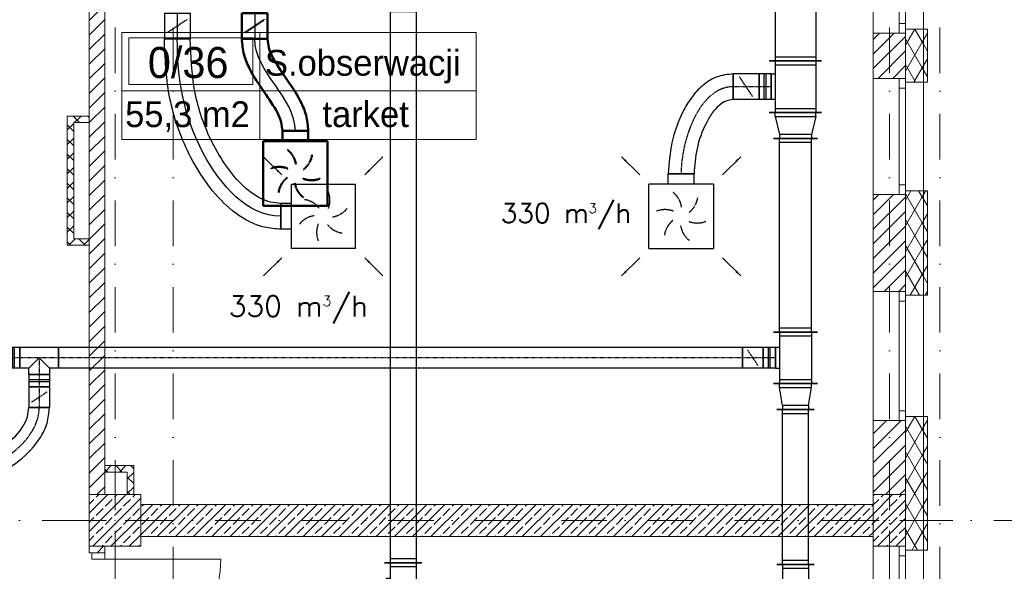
# Model space of a CAD drawing. Header units: millimetres. Extents: x -4612887 to -4536833, y -5457376 to -5415716.
# Tile 84 of 144: x -4569814 to -4562185, y -5442308 to -5438035. Entities that reach past the tile are written whole.
import ezdxf

# ---------------------------------------------------------------- set-up
doc = ezdxf.new("R2010")
doc.units = ezdxf.units.MM
doc.header["$MEASUREMENT"] = 0
for name, pattern in [('DASHDOT', [1, 0.5, -0.25, 0, -0.25]), ('DASHED', [0.75, 0.5, -0.25]), ('Kropki i Kreski', [670.277762, 352.777767, -176.388884, 0, -141.111112])]:
    doc.linetypes.add(name, pattern=pattern)
doc.layers.get('0').update_dxf_attribs({"color": 8, "lineweight": 18})
for name, color, linetype, lineweight in [('FLUID-N1', 7, 'Continuous', 30), ('FLUID-N1-150-ARRGR', 7, 'Continuous', 25), ('FLUID-W1', 7, 'Continuous', 30), ('FLUID-W1-160-ARRGR', 7, 'Continuous', 25), ('FLUID-Zmiany', 7, 'Continuous', 50), ('Osie', 8, 'Continuous', 18), ('Slupy', 8, 'Continuous', 18), ('Strefy', 8, 'Continuous', 18), ('Ściany', 8, 'Continuous', 18), ('Ściany obudowa', 8, 'Continuous', 18), ('Ściany wewnętrzne', 7, 'Continuous', 18), ('Ściany zewnętrzne', 255, 'Continuous', 18)]:
    doc.layers.add(name, color=color, linetype=linetype, lineweight=lineweight)
for name, color, linetype in [('FLUID-N1-SYM', 7, 'Continuous'), ('FLUID-w1-SYM', 7, 'Continuous'), ('FLUID-Zmiany-SYM', 7, 'Continuous')]:
    doc.layers.add(name, color=color, linetype=linetype)
doc.styles.add('FDBES', font='simplex.shx')
doc.styles.add('GENERATED_STYLE_3', font='txt')
doc.styles.add('GENERATED_STYLE_4', font='txt')
doc.linetypes.add('ZIGZAG', pattern='A,0.0001,-0.2,[131,ltypeshp.shx,S=0.2,R=0,X=-0.2,Y=0],-0.4,[131,ltypeshp.shx,S=0.2,R=180,X=0.2,Y=0],-0.2', length=0.8001)
doc.dimstyles.new('FDBES', dxfattribs={"dimscale": 50, "dimtxt": 4, "dimasz": 2.5, "dimexe": 0.8, "dimexo": 2, "dimgap": 1, "dimtad": 1, "dimdsep": 46, "dimtxsty": 'FDBES', "dimcen": 2.5, "dimclrd": 4, "dimclre": 5, "dimadec": 0, "dimazin": 0, "dimtfac": 1, "dimtmove": 0, "dimatfit": 3, "dimfxl": 1, "dimarcsym": 0})
pattern_1 = [(45, (-4559356.9, -5416807.61), (-56.56854, 56.56854), [])]
pattern_2 = [(45, (-4559356.9, -5416807.61), (-70.71068, 70.71068), []), (45, (-4559392.25, -5416772.26), (-70.71068, 70.71068), [75, -25])]
pattern_3 = [(60, (-4559356.9, -5416807.61), (-86.60254, 50), []), (120, (-4559356.9, -5416807.61), (86.60254, 50), [])]
pattern_4 = [(45, (-4559356.9, -5416807.61), (-56.56854, 56.56854), []), (135, (-4559356.9, -5416807.61), (56.56854, 56.56854), [])]

# ---------------------------------------------------------------- blocks, each defined once
blk = doc.blocks.new('*U89')
at = {"color": 0, "linetype": 'ByBlock', "lineweight": -2}
for p, q in [((-250, -250), (-250, 250)), ((250, 250), (-250, 250)), ((250, 250), (250, -250)), ((-250, -250), (250, -250)), ((-100, -250), (-100, -330)), ((100, -250), (100, -330))]:
    blk.add_line(p, q, dxfattribs=at)
at = {"color": 10, "linetype": 'Continuous', "lineweight": -2}
blk.add_line((100, -330), (-100, -330), dxfattribs=at)
at = {"color": 7, "linetype": 'DASHED'}
for centre, start, end in [((-170.8, 45.8), 8.19859, 51.80141), ((-45.8, 170.8), 308.19859, 351.80141), ((-125, -125), 68.19859, 111.80141), ((45.8, -170.8), 128.19859, 171.80141), ((170.8, -45.8), 188.19859, 231.80141), ((125, 125), 248.19859, 291.80141)]:
    blk.add_arc(centre, 176.8, start, end, dxfattribs=at)
blk = doc.blocks.new('*U86')
at = {"color": 10, "linetype": 'Continuous', "lineweight": -2}
for p, q in [((-100, -100), (-100, 100)), ((100, 100), (100, -100))]:
    blk.add_line(p, q, dxfattribs=at)
at = {"color": 0, "linetype": 'ByBlock', "lineweight": -2}
for p, q in [((-100, 100), (100, 100)), ((-100, -100), (100, -100))]:
    blk.add_line(p, q, dxfattribs=at)
at = {"color": 7, "linetype": 'DASHED'}
blk.add_line((-50, 75), (50, -75), dxfattribs=at)
at = {"color": 7, "linetype": 'Continuous'}
blk.add_lwpolyline([(-4, 0, 8, 8, 1), (4, 0, 8, 8, 1)], format="xyseb", close=True, dxfattribs=at)
at = {"layer": 'FLUID-Zmiany-SYM', "color": 7, "linetype": 'Continuous'}
blk.add_line((-100, 0), (100, 0), dxfattribs=at)
blk = doc.blocks.new('*U88')
at = {"color": 10, "linetype": 'Continuous', "lineweight": -2}
for p, q in [((-100, 0), (100, 0)), ((415, -712.5), (215, -712.5))]:
    blk.add_line(p, q, dxfattribs=at)
at = {"color": 10, "linetype": 'ZIGZAG', "lineweight": -2, "ltscale": 50}
for points in [[(215, -712.5), (205.2, -645), (176.5, -573.1), (75.4, -413.4), (-40.1, -229.3), (-82.7, -121.6), (-100, 0)], [(415, -712.5), (397.7, -590.9), (355.1, -483.2), (239.6, -299.1), (138.5, -139.4), (109.8, -67.5), (100, 0)]]:
    blk.add_spline(points, degree=3, dxfattribs=at)
at = {"layer": 'FLUID-Zmiany-SYM', "color": 7, "linetype": 'Continuous', "start_tangent": (0, 1), "end_tangent": (0, 1)}
blk.add_spline([(315, -712.5), (0, 0)], degree=3, dxfattribs=at)
blk = doc.blocks.new('*U857')
at = {"color": 0, "linetype": 'ByBlock', "lineweight": -2}
for p, q in [((-250, -250), (-250, 250)), ((250, 250), (-250, 250)), ((250, 250), (250, -250)), ((-250, -250), (250, -250)), ((-100, -250), (-100, -330)), ((100, -250), (100, -330))]:
    blk.add_line(p, q, dxfattribs=at)
at = {"color": 162, "linetype": 'Continuous', "lineweight": -2}
blk.add_line((100, -330), (-100, -330), dxfattribs=at)
at = {"color": 7, "linetype": 'DASHED'}
for centre, start, end in [((-170.8, 45.8), 8.19859, 51.80141), ((-45.8, 170.8), 308.19859, 351.80141), ((-125, -125), 68.19859, 111.80141), ((45.8, -170.8), 128.19859, 171.80141), ((170.8, -45.8), 188.19859, 231.80141), ((125, 125), 248.19859, 291.80141)]:
    blk.add_arc(centre, 176.8, start, end, dxfattribs=at)
blk = doc.blocks.new('*U333')
at = {"color": 0, "linetype": 'ByBlock', "lineweight": -2}
for p, q in [((-250, -250), (-250, 250)), ((250, 250), (-250, 250)), ((250, 250), (250, -250)), ((-250, -250), (250, -250)), ((-100, -250), (-100, -330)), ((100, -250), (100, -330))]:
    blk.add_line(p, q, dxfattribs=at)
at = {"color": 32, "linetype": 'Continuous', "lineweight": -2}
blk.add_line((100, -330), (-100, -330), dxfattribs=at)
at = {"color": 7, "linetype": 'DASHED'}
for centre, start, end in [((-170.8, 45.8), 8.19859, 51.80141), ((-45.8, 170.8), 308.19859, 351.80141), ((-125, -125), 68.19859, 111.80141), ((45.8, -170.8), 128.19859, 171.80141), ((170.8, -45.8), 188.19859, 231.80141), ((125, 125), 248.19859, 291.80141)]:
    blk.add_arc(centre, 176.8, start, end, dxfattribs=at)
blk = doc.blocks.new('*U1094')
at = {"color": 162, "linetype": 'Continuous', "lineweight": -2}
for p, q in [((-200, -145), (-200, 145)), ((200, 145), (200, -145)), ((80, -130), (-80, -130))]:
    blk.add_line(p, q, dxfattribs=at)
at = {"color": 0, "linetype": 'ByBlock', "lineweight": -2}
for p, q in [((-200, 100), (200, 100)), ((-200, -100), (200, -100)), ((-80, -100), (-80, -130)), ((80, -130), (80, -100))]:
    blk.add_line(p, q, dxfattribs=at)
at = {"color": 7, "linetype": 'Continuous'}
for p, q in [((-170, -100), (-170, 100)), ((170, 100), (170, -100))]:
    blk.add_line(p, q, dxfattribs=at)
blk = doc.blocks.new('*U1097')
at = {"color": 162, "linetype": 'Continuous', "lineweight": -2}
for p, q in [((-600, -145), (-600, 145)), ((600, 145), (600, -145))]:
    blk.add_line(p, q, dxfattribs=at)
at = {"color": 0, "linetype": 'ByBlock', "lineweight": -2}
for p, q in [((-600, 100), (600, 100)), ((-600, -100), (600, -100))]:
    blk.add_line(p, q, dxfattribs=at)
at = {"color": 7, "linetype": 'Continuous'}
for p, q in [((-570, -100), (-570, 100)), ((570, 100), (570, -100))]:
    blk.add_line(p, q, dxfattribs=at)
blk = doc.blocks.new('*U1098')
at = {"color": 162, "linetype": 'Continuous', "lineweight": -2}
for p, q in [((100, 170), (100, -170)), ((-100, -145), (-100, 145))]:
    blk.add_line(p, q, dxfattribs=at)
at = {"color": 0, "linetype": 'ByBlock', "lineweight": -2}
for p, q in [((-70, 100), (-100, 100)), ((-70, 100), (70, 125)), ((70, 125), (100, 125)), ((-70, -100), (-100, -100)), ((-70, -100), (70, -125)), ((70, -125), (100, -125))]:
    blk.add_line(p, q, dxfattribs=at)
at = {"color": 7, "linetype": 'Continuous'}
for p, q in [((-70, -100), (-70, 100)), ((70, 125), (70, -125))]:
    blk.add_line(p, q, dxfattribs=at)
blk = doc.blocks.new('*U1099')
at = {"color": 162, "linetype": 'Continuous', "lineweight": -2}
for p, q in [((-200, -170), (-200, 170)), ((200, 170), (200, -170)), ((80, -155), (-80, -155))]:
    blk.add_line(p, q, dxfattribs=at)
at = {"color": 0, "linetype": 'ByBlock', "lineweight": -2}
for p, q in [((-200, 125), (200, 125)), ((-200, -125), (200, -125)), ((-80, -125), (-80, -155)), ((80, -155), (80, -125))]:
    blk.add_line(p, q, dxfattribs=at)
at = {"color": 7, "linetype": 'Continuous'}
for p, q in [((-170, -125), (-170, 125)), ((170, 125), (170, -125))]:
    blk.add_line(p, q, dxfattribs=at)
blk = doc.blocks.new('*U1100')
at = {"color": 162, "linetype": 'Continuous', "lineweight": -2}
for p, q in [((-80, -80), (-80, 80)), ((80, 80), (80, -80))]:
    blk.add_line(p, q, dxfattribs=at)
at = {"color": 0, "linetype": 'ByBlock', "lineweight": -2}
for p, q in [((-80, 80), (80, 80)), ((-80, -80), (80, -80))]:
    blk.add_line(p, q, dxfattribs=at)
at = {"color": 7, "linetype": 'DASHED'}
blk.add_line((-40, 60), (40, -60), dxfattribs=at)
at = {"color": 7, "linetype": 'Continuous'}
blk.add_lwpolyline([(-4, 0, 8, 8, 1), (4, 0, 8, 8, 1)], format="xyseb", close=True, dxfattribs=at)
at = {"layer": 'FLUID-N1-SYM', "color": 7, "linetype": 'DASHDOT'}
blk.add_line((-80, 0), (80, 0), dxfattribs=at)
blk = doc.blocks.new('*U1101')
at = {"color": 162, "linetype": 'Continuous', "lineweight": -2}
for p, q in [((-47.5, -80), (-47.5, 80)), ((47.5, 80), (47.5, -80))]:
    blk.add_line(p, q, dxfattribs=at)
at = {"color": 0, "linetype": 'ByBlock', "lineweight": -2}
for p, q in [((-47.5, 80), (47.5, 80)), ((-47.5, -80), (47.5, -80))]:
    blk.add_line(p, q, dxfattribs=at)
at = {"color": 7, "linetype": 'Continuous'}
for p, q in [((-7.5, 80), (-7.5, -80)), ((7.5, 80), (7.5, -80))]:
    blk.add_line(p, q, dxfattribs=at)
at = {"layer": 'FLUID-N1-SYM', "color": 7, "linetype": 'DASHDOT'}
blk.add_line((-47.5, 0), (47.5, 0), dxfattribs=at)
blk = doc.blocks.new('*U1102')
at = {"color": 162, "linetype": 'Continuous', "lineweight": -2}
for p, q in [((-2650, -80), (-2650, 80)), ((2650, 80), (2650, -80))]:
    blk.add_line(p, q, dxfattribs=at)
at = {"color": 0, "linetype": 'ByBlock', "lineweight": -2}
for p, q in [((-2650, 80), (2650, 80)), ((-2650, -80), (2650, -80))]:
    blk.add_line(p, q, dxfattribs=at)
at = {"layer": 'FLUID-N1-SYM', "color": 7, "linetype": 'DASHDOT'}
blk.add_line((-2650, 0), (2650, 0), dxfattribs=at)
blk = doc.blocks.new('*U1103')
at = {"color": 162, "linetype": 'Continuous', "lineweight": -2}
for p, q in [((-150, -80), (-150, 80)), ((-80, 130), (80, 130)), ((150, 80), (150, -80))]:
    blk.add_line(p, q, dxfattribs=at)
at = {"color": 0, "linetype": 'ByBlock', "lineweight": -2}
for p, q in [((-150, 80), (-80, 80)), ((-80, 80), (-80, 130)), ((80, 130), (80, 80)), ((80, 80), (150, 80)), ((-150, -80), (150, -80))]:
    blk.add_line(p, q, dxfattribs=at)
at = {"color": 7, "linetype": 'Continuous'}
for p, q in [((0, 0), (-80, 80)), ((80, 80), (0, 0))]:
    blk.add_line(p, q, dxfattribs=at)
at = {"layer": 'FLUID-N1-SYM', "color": 7, "linetype": 'DASHDOT'}
for p, q in [((0, 0), (0, 130)), ((-150, 0), (150, 0))]:
    blk.add_line(p, q, dxfattribs=at)
blk = doc.blocks.new('*U1104')
at = {"color": 162, "linetype": 'Continuous', "lineweight": -2}
for p, q in [((-80, -80), (-80, 80)), ((80, 80), (80, -80))]:
    blk.add_line(p, q, dxfattribs=at)
at = {"color": 0, "linetype": 'ByBlock', "lineweight": -2}
for p, q in [((-80, 80), (80, 80)), ((-80, -80), (80, -80))]:
    blk.add_line(p, q, dxfattribs=at)
at = {"color": 7, "linetype": 'DASHED'}
blk.add_line((-40, 60), (40, -60), dxfattribs=at)
at = {"color": 7, "linetype": 'Continuous'}
blk.add_lwpolyline([(-4, 0, 8, 8, 1), (4, 0, 8, 8, 1)], format="xyseb", close=True, dxfattribs=at)
at = {"layer": 'FLUID-N1-SYM', "color": 7, "linetype": 'DASHDOT'}
blk.add_line((-80, 0), (80, 0), dxfattribs=at)
blk = doc.blocks.new('*U1105')
at = {"color": 162, "linetype": 'Continuous', "lineweight": -2}
for p, q in [((-47.5, -80), (-47.5, 80)), ((47.5, 80), (47.5, -80))]:
    blk.add_line(p, q, dxfattribs=at)
at = {"color": 0, "linetype": 'ByBlock', "lineweight": -2}
for p, q in [((-47.5, 80), (47.5, 80)), ((-47.5, -80), (47.5, -80))]:
    blk.add_line(p, q, dxfattribs=at)
at = {"color": 7, "linetype": 'Continuous'}
for p, q in [((-7.5, 80), (-7.5, -80)), ((7.5, 80), (7.5, -80))]:
    blk.add_line(p, q, dxfattribs=at)
at = {"layer": 'FLUID-N1-SYM', "color": 7, "linetype": 'DASHDOT'}
blk.add_line((-47.5, 0), (47.5, 0), dxfattribs=at)
blk = doc.blocks.new('*U1107')
at = {"color": 162, "linetype": 'Continuous', "lineweight": -2}
for p, q in [((-47.5, -80), (-47.5, 80)), ((47.5, 80), (47.5, -80))]:
    blk.add_line(p, q, dxfattribs=at)
at = {"color": 0, "linetype": 'ByBlock', "lineweight": -2}
for p, q in [((-47.5, 80), (47.5, 80)), ((-47.5, -80), (47.5, -80))]:
    blk.add_line(p, q, dxfattribs=at)
at = {"color": 7, "linetype": 'Continuous'}
for p, q in [((-7.5, 80), (-7.5, -80)), ((7.5, 80), (7.5, -80))]:
    blk.add_line(p, q, dxfattribs=at)
at = {"layer": 'FLUID-N1-SYM', "color": 7, "linetype": 'DASHDOT'}
blk.add_line((-47.5, 0), (47.5, 0), dxfattribs=at)
blk = doc.blocks.new('*U1110')
at = {"color": 162, "linetype": 'Continuous', "lineweight": -2}
for p, q in [((-750, -170), (-750, 170)), ((750, 170), (750, -170))]:
    blk.add_line(p, q, dxfattribs=at)
at = {"color": 0, "linetype": 'ByBlock', "lineweight": -2}
for p, q in [((-750, 125), (750, 125)), ((-750, -125), (750, -125))]:
    blk.add_line(p, q, dxfattribs=at)
at = {"color": 7, "linetype": 'Continuous'}
for p, q in [((-720, -125), (-720, 125)), ((720, 125), (720, -125))]:
    blk.add_line(p, q, dxfattribs=at)
blk = doc.blocks.new('*U1112')
at = {"color": 162, "linetype": 'Continuous', "lineweight": -2}
for p, q in [((-1900, -202.5), (-1900, 202.5)), ((1900, 202.5), (1900, -202.5))]:
    blk.add_line(p, q, dxfattribs=at)
at = {"color": 0, "linetype": 'ByBlock', "lineweight": -2}
for p, q in [((-1900, 157.5), (1900, 157.5)), ((-1900, -157.5), (1900, -157.5))]:
    blk.add_line(p, q, dxfattribs=at)
at = {"color": 7, "linetype": 'Continuous'}
for p, q in [((-1870, -157.5), (-1870, 157.5)), ((1870, 157.5), (1870, -157.5))]:
    blk.add_line(p, q, dxfattribs=at)
blk = doc.blocks.new('*U1113')
at = {"color": 162, "linetype": 'Continuous', "lineweight": -2}
for p, q in [((-200, -202.5), (-200, 202.5)), ((200, 202.5), (200, -202.5)), ((100, -187.5), (-100, -187.5))]:
    blk.add_line(p, q, dxfattribs=at)
at = {"color": 0, "linetype": 'ByBlock', "lineweight": -2}
for p, q in [((-200, 157.5), (200, 157.5)), ((-200, -157.5), (200, -157.5)), ((-100, -187.5), (-100, -157.5)), ((100, -157.5), (100, -187.5))]:
    blk.add_line(p, q, dxfattribs=at)
at = {"color": 7, "linetype": 'Continuous'}
for p, q in [((-170, -157.5), (-170, 157.5)), ((170, 157.5), (170, -157.5))]:
    blk.add_line(p, q, dxfattribs=at)
blk = doc.blocks.new('*U1114')
at = {"color": 162, "linetype": 'Continuous', "lineweight": -2}
for p, q in [((-100, -100), (-100, 100)), ((100, 100), (100, -100))]:
    blk.add_line(p, q, dxfattribs=at)
at = {"color": 0, "linetype": 'ByBlock', "lineweight": -2}
for p, q in [((-100, 100), (100, 100)), ((-100, -100), (100, -100))]:
    blk.add_line(p, q, dxfattribs=at)
at = {"color": 7, "linetype": 'DASHED'}
blk.add_line((-50, 75), (50, -75), dxfattribs=at)
at = {"color": 7, "linetype": 'Continuous'}
blk.add_lwpolyline([(-4, 0, 8, 8, 1), (4, 0, 8, 8, 1)], format="xyseb", close=True, dxfattribs=at)
at = {"layer": 'FLUID-N1-SYM', "color": 7, "linetype": 'DASHDOT'}
blk.add_line((-100, 0), (100, 0), dxfattribs=at)
blk = doc.blocks.new('*U1115')
at = {"color": 162, "linetype": 'Continuous', "lineweight": -2}
for p, q in [((-47.5, -100), (-47.5, 100)), ((47.5, 100), (47.5, -100))]:
    blk.add_line(p, q, dxfattribs=at)
at = {"color": 0, "linetype": 'ByBlock', "lineweight": -2}
for p, q in [((-47.5, 100), (47.5, 100)), ((-47.5, -100), (47.5, -100))]:
    blk.add_line(p, q, dxfattribs=at)
at = {"color": 7, "linetype": 'Continuous'}
for p, q in [((-7.5, 100), (-7.5, -100)), ((7.5, 100), (7.5, -100))]:
    blk.add_line(p, q, dxfattribs=at)
at = {"layer": 'FLUID-N1-SYM', "color": 7, "linetype": 'DASHDOT'}
blk.add_line((-47.5, 0), (47.5, 0), dxfattribs=at)
blk = doc.blocks.new('*U1116')
at = {"color": 162, "linetype": 'Continuous', "lineweight": -2}
for p, q in [((-100, -202.5), (-100, 202.5)), ((100, 170), (100, -170))]:
    blk.add_line(p, q, dxfattribs=at)
at = {"color": 0, "linetype": 'ByBlock', "lineweight": -2}
for p, q in [((-70, 157.5), (-100, 157.5)), ((-70, 157.5), (70, 125)), ((70, 125), (100, 125)), ((-70, -157.5), (70, -125)), ((70, -125), (100, -125)), ((-70, -157.5), (-100, -157.5))]:
    blk.add_line(p, q, dxfattribs=at)
at = {"color": 7, "linetype": 'Continuous'}
for p, q in [((-70, -157.5), (-70, 157.5)), ((70, 125), (70, -125))]:
    blk.add_line(p, q, dxfattribs=at)
blk = doc.blocks.new('*U1118')
at = {"color": 162, "linetype": 'Continuous', "lineweight": -2}
for p, q in [((-80, 0), (80, 0)), ((-608.5, -580), (-608.5, -420))]:
    blk.add_line(p, q, dxfattribs=at)
at = {"color": 162, "linetype": 'ZIGZAG', "lineweight": -2, "ltscale": 50}
for points in [[(-608.5, -420), (-431.1, -384), (-254.7, -285.1), (-126.2, -146.9), (-91.7, -72.8), (-80, 0)], [(-608.5, -580), (-374.2, -533.6), (-156.9, -411.8), (9.9, -230.9), (60.9, -120.9), (80, 0)]]:
    blk.add_spline(points, degree=3, dxfattribs=at)
at = {"layer": 'FLUID-N1-SYM', "color": 7, "linetype": 'DASHDOT', "start_tangent": (1, 0), "end_tangent": (0, 1)}
blk.add_spline([(-608.5, -500), (0, 0)], degree=3, dxfattribs=at)
blk = doc.blocks.new('*U347')
at = {"color": 32, "linetype": 'Continuous', "lineweight": -2}
for p, q in [((-100, -100), (-100, 100)), ((100, 100), (100, -100))]:
    blk.add_line(p, q, dxfattribs=at)
at = {"color": 0, "linetype": 'ByBlock', "lineweight": -2}
for p, q in [((-100, 100), (100, 100)), ((-100, -100), (100, -100))]:
    blk.add_line(p, q, dxfattribs=at)
at = {"color": 7, "linetype": 'DASHED'}
blk.add_line((-50, 75), (50, -75), dxfattribs=at)
at = {"color": 7, "linetype": 'Continuous'}
blk.add_lwpolyline([(-4, 0, 8, 8, 1), (4, 0, 8, 8, 1)], format="xyseb", close=True, dxfattribs=at)
at = {"layer": 'FLUID-w1-SYM', "color": 7, "linetype": 'Continuous'}
blk.add_line((-100, 0), (100, 0), dxfattribs=at)
blk = doc.blocks.new('*U355')
at = {"color": 32, "linetype": 'Continuous', "lineweight": -2}
for p, q in [((-200, -145), (-200, 145)), ((200, 145), (200, -145)), ((80, -130), (-80, -130))]:
    blk.add_line(p, q, dxfattribs=at)
at = {"color": 0, "linetype": 'ByBlock', "lineweight": -2}
for p, q in [((-200, 100), (200, 100)), ((-200, -100), (200, -100)), ((-80, -130), (-80, -100)), ((80, -100), (80, -130))]:
    blk.add_line(p, q, dxfattribs=at)
at = {"color": 7, "linetype": 'Continuous'}
for p, q in [((-170, -100), (-170, 100)), ((170, 100), (170, -100))]:
    blk.add_line(p, q, dxfattribs=at)
blk = doc.blocks.new('*U358')
at = {"color": 32, "linetype": 'Continuous', "lineweight": -2}
for p, q in [((-2150, -145), (-2150, 145)), ((2150, 145), (2150, -145))]:
    blk.add_line(p, q, dxfattribs=at)
at = {"color": 0, "linetype": 'ByBlock', "lineweight": -2}
for p, q in [((-2150, 100), (2150, 100)), ((-2150, -100), (2150, -100))]:
    blk.add_line(p, q, dxfattribs=at)
at = {"color": 7, "linetype": 'Continuous'}
for p, q in [((-2120, -100), (-2120, 100)), ((2120, 100), (2120, -100))]:
    blk.add_line(p, q, dxfattribs=at)
blk = doc.blocks.new('*U1127')
at = {"color": 162, "linetype": 'Continuous', "lineweight": -2}
for p, q in [((403.8, 773.7), (403.8, 573.7)), ((100, 0), (-100, 0))]:
    blk.add_line(p, q, dxfattribs=at)
at = {"color": 162, "linetype": 'ZIGZAG', "lineweight": -2, "ltscale": 50}
for points in [[(403.8, 773.7), (273.5, 748.2), (165.4, 681.4), (80.3, 588.8), (14.3, 480), (-71.2, 238.2), (-100, 0)], [(403.8, 573.7), (348.9, 562.9), (295.1, 529.2), (241.5, 470.4), (193, 390.1), (123.7, 193.3), (100, 0)]]:
    blk.add_spline(points, degree=3, dxfattribs=at)
at = {"layer": 'FLUID-N1-SYM', "color": 7, "linetype": 'DASHDOT', "start_tangent": (-1, 0), "end_tangent": (0, -1)}
blk.add_spline([(403.8, 673.7), (0, 0)], degree=3, dxfattribs=at)
blk = doc.blocks.new('*U403')
at = {"color": 32, "linetype": 'Continuous', "lineweight": -2}
for p, q in [((-100, 0), (100, 0)), ((801.4, -1273.7), (801.4, -1473.7))]:
    blk.add_line(p, q, dxfattribs=at)
at = {"color": 32, "linetype": 'ZIGZAG', "lineweight": -2, "ltscale": 50}
for points in [[(801.4, -1273.7), (723.5, -1263.9), (646.9, -1235.3), (498.3, -1125.8), (365.5, -963.8), (259.2, -777.7), (183.4, -588.3), (134.4, -396.3), (100, 0)], [(801.4, -1473.7), (674.6, -1457.9), (557.9, -1414.4), (358.3, -1268.7), (199.7, -1075.7), (78.9, -864.3), (-6.8, -649.8), (-62, -433.9), (-100, 0)]]:
    blk.add_spline(points, degree=3, dxfattribs=at)
at = {"layer": 'FLUID-w1-SYM', "color": 7, "linetype": 'Continuous', "start_tangent": (-1, 0), "end_tangent": (0, 1)}
blk.add_spline([(801.4, -1373.7), (201.9, -885.7), (0, 0)], degree=3, dxfattribs=at)

msp = doc.modelspace()

# ---------------------------------------------------------------- hatches: boundary and pattern name
at = {"layer": 'Slupy', "linetype": 'Continuous'}
h = msp.add_hatch(dxfattribs=at)
h.set_pattern_fill('BETON_ZBROJONY', color=8, style=0, pattern_type=2)
h.set_pattern_definition(pattern_2)
h.paths.add_polyline_path([(-4569275.7, -5442114.1), (-4568875.7, -5442114.1), (-4568875.7, -5441714.1), (-4569275.7, -5441714.1)])
h = msp.add_hatch(dxfattribs=at)
h.set_pattern_fill('BETON_ZBROJONY', color=8, style=0, pattern_type=2)
h.set_pattern_definition(pattern_2)
h.paths.add_polyline_path([(-4563200.7, -5442114.1), (-4562950.7, -5442114.1), (-4562950.7, -5441714.1), (-4563200.7, -5441714.1)])
at = {"layer": 'Ściany', "linetype": 'Continuous'}
h = msp.add_hatch(dxfattribs=at)
h.set_pattern_fill('IZOLACJA_MIĘKKA', color=8, style=0, pattern_type=2)
h.set_pattern_definition(pattern_3)
h.paths.add_polyline_path([(-4562810.7, -5438109.1), (-4562810.7, -5438519.1), (-4562780.7, -5438519.1), (-4562780.7, -5438109.1)])
h = msp.add_hatch(dxfattribs=at)
h.set_pattern_fill('IZOLACJA_MIĘKKA', color=8, style=0, pattern_type=2)
h.set_pattern_definition(pattern_3)
h.paths.add_polyline_path([(-4562810.7, -5439359.1), (-4562810.7, -5440169.1), (-4562780.7, -5440169.1), (-4562780.7, -5439359.1)])
h = msp.add_hatch(dxfattribs=at)
h.set_pattern_fill('IZOLACJA_MIĘKKA', color=8, style=0, pattern_type=2)
h.set_pattern_definition(pattern_3)
h.paths.add_polyline_path([(-4562810.7, -5441109.1), (-4562810.7, -5442144.1), (-4562780.7, -5442144.1), (-4562780.7, -5441109.1)])
at = {"layer": 'Ściany obudowa', "linetype": 'Continuous'}
h = msp.add_hatch(dxfattribs=at)
h.set_pattern_fill('BLOCZKI_BETONOWE', color=8, style=0, pattern_type=2)
h.set_pattern_definition(pattern_4)
h.paths.add_polyline_path([(-4569275.7, -5438781.6), (-4569445.7, -5438781.6), (-4569395.7, -5438831.6), (-4569275.7, -5438831.6)])
h = msp.add_hatch(dxfattribs=at)
h.set_pattern_fill('BLOCZKI_BETONOWE', color=8, style=0, pattern_type=2)
h.set_pattern_definition(pattern_4)
h.paths.add_polyline_path([(-4569445.7, -5438781.6), (-4569445.7, -5439781.6), (-4569395.7, -5439731.6), (-4569395.7, -5438831.6)])
h = msp.add_hatch(dxfattribs=at)
h.set_pattern_fill('BLOCZKI_BETONOWE', color=8, style=0, pattern_type=2)
h.set_pattern_definition(pattern_4)
h.paths.add_polyline_path([(-4569445.7, -5439781.6), (-4569275.7, -5439781.6), (-4569275.7, -5439731.6), (-4569395.7, -5439731.6)])
h = msp.add_hatch(dxfattribs=at)
h.set_pattern_fill('BLOCZKI_BETONOWE', color=8, style=0, pattern_type=2)
h.set_pattern_definition(pattern_4)
h.paths.add_polyline_path([(-4569155.7, -5441539.1), (-4568980.7, -5441539.1), (-4568930.7, -5441489.1), (-4569155.7, -5441489.1)])
h = msp.add_hatch(dxfattribs=at)
h.set_pattern_fill('BLOCZKI_BETONOWE', color=8, style=0, pattern_type=2)
h.set_pattern_definition(pattern_4)
h.paths.add_polyline_path([(-4568930.7, -5441489.1), (-4568980.7, -5441539.1), (-4568980.7, -5441714.1), (-4568930.7, -5441714.1)])
at = {"layer": 'Ściany wewnętrzne', "linetype": 'Continuous'}
h = msp.add_hatch(dxfattribs=at)
h.set_pattern_fill('BLOCZKI_CERAMICZNE', color=8, style=0, pattern_type=2)
h.set_pattern_definition(pattern_1)
h.paths.add_polyline_path([(-4569155.7, -5437114.1), (-4569275.7, -5437114.1), (-4569275.7, -5441714.1), (-4569155.7, -5441714.1)])
h = msp.add_hatch(dxfattribs=at)
h.set_pattern_fill('BETON_ZBROJONY', color=8, style=0, pattern_type=2)
h.set_pattern_definition(pattern_2)
h.paths.add_polyline_path([(-4563200.7, -5442039.1), (-4563200.7, -5441789.1), (-4568875.7, -5441789.1), (-4568875.7, -5442039.1)])
h = msp.add_hatch(dxfattribs=at)
h.set_pattern_fill('BLOCZKI_CERAMICZNE', color=8, style=0, pattern_type=2)
h.set_pattern_definition(pattern_1)
h.paths.add_polyline_path([(-4569155.7, -5442114.1), (-4569275.7, -5442114.1), (-4569275.7, -5442164.1), (-4569255.7, -5442164.1), (-4569155.7, -5442164.1)])
at = {"layer": 'Ściany zewnętrzne', "linetype": 'Continuous'}
h = msp.add_hatch(dxfattribs=at)
h.set_pattern_fill('BLOCZKI_CERAMICZNE', color=8, style=0, pattern_type=2)
h.set_pattern_definition(pattern_1)
h.paths.add_polyline_path([(-4563200.7, -5438489.1), (-4563000.7, -5438489.1), (-4562950.7, -5438489.1), (-4562950.7, -5438139.1), (-4563000.7, -5438139.1), (-4563200.7, -5438139.1)])
h = msp.add_hatch(dxfattribs=at)
h.set_pattern_fill('IZOLACJA_MIĘKKA', color=8, style=0, pattern_type=2)
h.set_pattern_definition(pattern_3)
h.paths.add_polyline_path([(-4562950.7, -5438519.1), (-4562810.7, -5438519.1), (-4562810.7, -5438109.1), (-4562950.7, -5438109.1), (-4562950.7, -5438139.1), (-4562950.7, -5438489.1)])
h = msp.add_hatch(dxfattribs=at)
h.set_pattern_fill('IZOLACJA_MIĘKKA', color=8, style=0, pattern_type=2)
h.set_pattern_definition(pattern_3)
h.paths.add_polyline_path([(-4562810.7, -5439359.1), (-4562950.7, -5439359.1), (-4562950.7, -5439389.1), (-4562950.7, -5440139.1), (-4562950.7, -5440169.1), (-4562810.7, -5440169.1)])
h = msp.add_hatch(dxfattribs=at)
h.set_pattern_fill('BLOCZKI_CERAMICZNE', color=8, style=0, pattern_type=2)
h.set_pattern_definition(pattern_1)
h.paths.add_polyline_path([(-4563000.7, -5439389.1), (-4563200.7, -5439389.1), (-4563200.7, -5440139.1), (-4563000.7, -5440139.1), (-4562950.7, -5440139.1), (-4562950.7, -5439389.1)])
h = msp.add_hatch(dxfattribs=at)
h.set_pattern_fill('IZOLACJA_MIĘKKA', color=8, style=0, pattern_type=2)
h.set_pattern_definition(pattern_3)
h.paths.add_polyline_path([(-4562810.7, -5441109.1), (-4562950.7, -5441109.1), (-4562950.7, -5441139.1), (-4562950.7, -5441714.1), (-4562810.7, -5441714.1)])
h = msp.add_hatch(dxfattribs=at)
h.set_pattern_fill('BLOCZKI_CERAMICZNE', color=8, style=0, pattern_type=2)
h.set_pattern_definition(pattern_1)
h.paths.add_polyline_path([(-4563200.7, -5441714.1), (-4562950.7, -5441714.1), (-4562950.7, -5441139.1), (-4563000.7, -5441139.1), (-4563200.7, -5441139.1)])
h = msp.add_hatch(dxfattribs=at)
h.set_pattern_fill('IZOLACJA_MIĘKKA', color=8, style=0, pattern_type=2)
h.set_pattern_definition(pattern_3)
h.paths.add_polyline_path([(-4562810.7, -5442114.1), (-4562810.7, -5441714.1), (-4562950.7, -5441714.1), (-4562950.7, -5442114.1)])
h = msp.add_hatch(dxfattribs=at)
h.set_pattern_fill('IZOLACJA_MIĘKKA', color=8, style=0, pattern_type=2)
h.set_pattern_definition(pattern_3)
h.paths.add_polyline_path([(-4562950.7, -5442114.1), (-4562950.7, -5442144.1), (-4562810.7, -5442144.1), (-4562810.7, -5442114.1)])

# ---------------------------------------------------------------- linework, layer by layer
at = {"layer": 'Osie', "color": 8, "linetype": 'Kropki i Kreski'}
for p, q in [((-4569075.7, -5455207), (-4569075.7, -5416506)), ((-4568625.7, -5455207), (-4568625.7, -5416506)), ((-4563075.7, -5455207), (-4563075.7, -5416506)), ((-4562685.7, -5455207), (-4562685.7, -5416506)), ((-4551857, -5441914.1), (-4607179.5, -5441914.1))]:
    msp.add_line(p, q, dxfattribs=at)
at = {"layer": 'Slupy', "color": 8, "linetype": 'Continuous'}
for p, q in [((-4569075.7, -5441834.1), (-4569075.7, -5441634.1)), ((-4563075.7, -5441834.1), (-4563075.7, -5441634.1)), ((-4569155.7, -5441914.1), (-4569355.7, -5441914.1)), ((-4568995.7, -5441914.1), (-4568795.7, -5441914.1)), ((-4563155.7, -5441914.1), (-4563280.7, -5441914.1)), ((-4562995.7, -5441914.1), (-4562870.7, -5441914.1)), ((-4569075.7, -5441994.1), (-4569075.7, -5442194.1)), ((-4563075.7, -5441994.1), (-4563075.7, -5442194.1))]:
    msp.add_line(p, q, dxfattribs=at)
at = {"layer": 'Slupy', "color": 8, "linetype": 'Continuous', "flags": 128}
for points in [[(-4569275.7, -5442114.1), (-4568875.7, -5442114.1), (-4568875.7, -5441714.1), (-4569275.7, -5441714.1)], [(-4563200.7, -5442114.1), (-4562950.7, -5442114.1), (-4562950.7, -5441714.1), (-4563200.7, -5441714.1)]]:
    msp.add_lwpolyline(points, close=True, dxfattribs=at)
at = {"layer": 'Slupy', "color": 8, "linetype": 'Continuous'}
for p in [(-4569075.7, -5441914.1), (-4563075.7, -5441914.1)]:
    msp.add_point(p, dxfattribs=at)
at = {"layer": 'Strefy', "color": 8, "linetype": 'Continuous'}
for p, q in [((-4569022.7, -5438134.2), (-4566277.4, -5438134.2)), ((-4569022.7, -5438962.4), (-4569022.7, -5438134.2)), ((-4567953.4, -5438134.2), (-4567953.4, -5438962.4)), ((-4566277.4, -5438134.2), (-4566277.4, -5438962.4)), ((-4568969.2, -5438175.6), (-4568006.9, -5438175.6)), ((-4568969.2, -5438537), (-4568969.2, -5438175.6)), ((-4568006.9, -5438175.6), (-4568006.9, -5438537)), ((-4569022.7, -5438586), (-4566277.4, -5438586)), ((-4568006.9, -5438537), (-4568969.2, -5438537)), ((-4566277.4, -5438962.4), (-4569022.7, -5438962.4))]:
    msp.add_line(p, q, dxfattribs=at)
at = {"layer": 'Ściany', "color": 8, "linetype": 'Continuous', "flags": 128}
for points in [[(-4562810.7, -5438109.1), (-4562810.7, -5438519.1)], [(-4562780.7, -5438109.1), (-4562810.7, -5438109.1)], [(-4562780.7, -5438519.1), (-4562780.7, -5438109.1)], [(-4562810.7, -5438519.1), (-4562780.7, -5438519.1)], [(-4562810.7, -5439359.1), (-4562810.7, -5440169.1)], [(-4562780.7, -5439359.1), (-4562810.7, -5439359.1)], [(-4562780.7, -5440169.1), (-4562780.7, -5439359.1)], [(-4562810.7, -5440169.1), (-4562780.7, -5440169.1)], [(-4562810.7, -5441109.1), (-4562810.7, -5442144.1)], [(-4562780.7, -5441109.1), (-4562810.7, -5441109.1)], [(-4562780.7, -5442144.1), (-4562780.7, -5441109.1)], [(-4562810.7, -5442144.1), (-4562780.7, -5442144.1)]]:
    msp.add_lwpolyline(points, dxfattribs=at)
at = {"layer": 'Ściany obudowa', "color": 8, "linetype": 'Continuous', "flags": 128}
for points in [[(-4569275.7, -5438781.6), (-4569445.7, -5438781.6)], [(-4569445.7, -5438781.6), (-4569445.7, -5439781.6)], [(-4569275.7, -5438831.6), (-4569275.7, -5438781.6)], [(-4569395.7, -5438831.6), (-4569275.7, -5438831.6)], [(-4569395.7, -5439731.6), (-4569395.7, -5438831.6)], [(-4569275.7, -5439731.6), (-4569395.7, -5439731.6)], [(-4569275.7, -5439781.6), (-4569275.7, -5439731.6)], [(-4569445.7, -5439781.6), (-4569275.7, -5439781.6)], [(-4568930.7, -5441489.1), (-4569155.7, -5441489.1)], [(-4569155.7, -5441489.1), (-4569155.7, -5441539.1)], [(-4568930.7, -5441714.1), (-4568930.7, -5441489.1)], [(-4569155.7, -5441539.1), (-4568980.7, -5441539.1)], [(-4568980.7, -5441539.1), (-4568980.7, -5441714.1)]]:
    msp.add_lwpolyline(points, dxfattribs=at)
at = {"layer": 'Ściany wewnętrzne', "color": 8, "linetype": 'Continuous'}
for p, q in [((-4569255.7, -5442164.1), (-4569275.7, -5442164.1)), ((-4569155.7, -5442164.1), (-4569255.7, -5442164.1)), ((-4569255.7, -5442214.1), (-4569255.7, -5442164.1)), ((-4569255.7, -5442164.1), (-4569155.7, -5442164.1)), ((-4569155.7, -5442164.1), (-4569255.7, -5442164.1)), ((-4569155.7, -5442164.1), (-4569155.7, -5442214.1)), ((-4569155.7, -5442214.1), (-4569255.7, -5442214.1)), ((-4569155.7, -5442214.1), (-4568255.7, -5442214.1))]:
    msp.add_line(p, q, dxfattribs=at)
at = {"layer": 'Ściany wewnętrzne', "color": 8, "linetype": 'Continuous', "flags": 128}
for points in [[(-4569275.7, -5436364.1), (-4569275.7, -5442164.1)], [(-4569155.7, -5441714.1), (-4569155.7, -5437114.1)], [(-4563200.7, -5441789.1), (-4568875.7, -5441789.1)], [(-4568875.7, -5442039.1), (-4563200.7, -5442039.1)], [(-4569155.7, -5442164.1), (-4569155.7, -5442114.1)]]:
    msp.add_lwpolyline(points, dxfattribs=at)
at = {"layer": 'Ściany wewnętrzne', "color": 8, "linetype": 'Continuous'}
msp.add_arc((-4569155.7, -5442214.1), 900, 270, 0, dxfattribs=at)
at = {"layer": 'Ściany zewnętrzne', "color": 8, "linetype": 'Continuous'}
for p, q in [((-4563200.7, -5438139.1), (-4563200.7, -5437439.1)), ((-4563000.7, -5438064.1), (-4563000.7, -5437514.1)), ((-4562950.7, -5437514.1), (-4562950.7, -5438064.1)), ((-4562810.7, -5438109.1), (-4562810.7, -5437469.1)), ((-4563000.7, -5438139.1), (-4563000.7, -5438064.1)), ((-4563000.7, -5438064.1), (-4562950.7, -5438064.1)), ((-4562950.7, -5438064.1), (-4562950.7, -5438139.1)), ((-4563000.7, -5438139.1), (-4563200.7, -5438139.1)), ((-4562950.7, -5438139.1), (-4563000.7, -5438139.1)), ((-4562950.7, -5438139.1), (-4563000.7, -5438139.1)), ((-4562810.7, -5438109.1), (-4562950.7, -5438109.1)), ((-4562950.7, -5438109.1), (-4562950.7, -5438139.1)), ((-4562950.7, -5438109.1), (-4562950.7, -5438139.1)), ((-4562950.7, -5438489.1), (-4562950.7, -5438139.1)), ((-4563000.7, -5438489.1), (-4563200.7, -5438489.1)), ((-4563200.7, -5439389.1), (-4563200.7, -5438489.1)), ((-4562950.7, -5438489.1), (-4563000.7, -5438489.1)), ((-4563000.7, -5438564.1), (-4563000.7, -5438489.1)), ((-4562950.7, -5438489.1), (-4563000.7, -5438489.1)), ((-4562950.7, -5438519.1), (-4562950.7, -5438489.1)), ((-4562950.7, -5438489.1), (-4562950.7, -5438564.1)), ((-4562950.7, -5438519.1), (-4562950.7, -5438489.1)), ((-4562810.7, -5438519.1), (-4562950.7, -5438519.1)), ((-4562810.7, -5439359.1), (-4562810.7, -5438519.1)), ((-4562950.7, -5438564.1), (-4563000.7, -5438564.1)), ((-4563000.7, -5439314.1), (-4563000.7, -5438564.1)), ((-4562950.7, -5438564.1), (-4562950.7, -5439314.1)), ((-4563000.7, -5439389.1), (-4563000.7, -5439314.1)), ((-4563000.7, -5439314.1), (-4562950.7, -5439314.1)), ((-4562950.7, -5439314.1), (-4562950.7, -5439389.1)), ((-4562810.7, -5439359.1), (-4562950.7, -5439359.1)), ((-4562950.7, -5439359.1), (-4562950.7, -5439389.1)), ((-4562950.7, -5439359.1), (-4562950.7, -5439389.1)), ((-4563000.7, -5439389.1), (-4563200.7, -5439389.1)), ((-4562950.7, -5439389.1), (-4563000.7, -5439389.1)), ((-4562950.7, -5439389.1), (-4563000.7, -5439389.1)), ((-4562950.7, -5440139.1), (-4562950.7, -5439389.1)), ((-4563000.7, -5440139.1), (-4563200.7, -5440139.1)), ((-4563200.7, -5441139.1), (-4563200.7, -5440139.1)), ((-4562950.7, -5440139.1), (-4563000.7, -5440139.1)), ((-4563000.7, -5440214.1), (-4563000.7, -5440139.1)), ((-4562950.7, -5440139.1), (-4563000.7, -5440139.1)), ((-4562950.7, -5440169.1), (-4562950.7, -5440139.1)), ((-4562950.7, -5440139.1), (-4562950.7, -5440214.1)), ((-4562950.7, -5440169.1), (-4562950.7, -5440139.1)), ((-4562810.7, -5440169.1), (-4562950.7, -5440169.1)), ((-4562810.7, -5441109.1), (-4562810.7, -5440169.1)), ((-4562950.7, -5440214.1), (-4563000.7, -5440214.1)), ((-4563000.7, -5441064.1), (-4563000.7, -5440214.1)), ((-4562950.7, -5440214.1), (-4562950.7, -5441064.1)), ((-4563000.7, -5441139.1), (-4563000.7, -5441064.1)), ((-4563000.7, -5441064.1), (-4562950.7, -5441064.1)), ((-4562950.7, -5441064.1), (-4562950.7, -5441139.1)), ((-4562810.7, -5441109.1), (-4562950.7, -5441109.1)), ((-4562950.7, -5441109.1), (-4562950.7, -5441139.1)), ((-4562950.7, -5441109.1), (-4562950.7, -5441139.1)), ((-4563000.7, -5441139.1), (-4563200.7, -5441139.1)), ((-4562950.7, -5441139.1), (-4563000.7, -5441139.1)), ((-4562950.7, -5441139.1), (-4563000.7, -5441139.1)), ((-4562950.7, -5441714.1), (-4562950.7, -5441139.1)), ((-4562950.7, -5441714.1), (-4562950.7, -5442114.1)), ((-4563000.7, -5442114.1), (-4563200.7, -5442114.1)), ((-4563200.7, -5442914.1), (-4563200.7, -5442114.1)), ((-4562950.7, -5442114.1), (-4563000.7, -5442114.1)), ((-4563000.7, -5442189.1), (-4563000.7, -5442114.1)), ((-4562950.7, -5442114.1), (-4563000.7, -5442114.1)), ((-4562950.7, -5442144.1), (-4562950.7, -5442114.1)), ((-4562950.7, -5442114.1), (-4562950.7, -5442189.1)), ((-4562950.7, -5442144.1), (-4562950.7, -5442114.1)), ((-4562810.7, -5442144.1), (-4562950.7, -5442144.1)), ((-4562810.7, -5442884.1), (-4562810.7, -5442144.1)), ((-4562950.7, -5442189.1), (-4563000.7, -5442189.1)), ((-4563000.7, -5442839.1), (-4563000.7, -5442189.1)), ((-4562950.7, -5442189.1), (-4562950.7, -5442839.1))]:
    msp.add_line(p, q, dxfattribs=at)
at = {"layer": 'Ściany zewnętrzne', "color": 8, "linetype": 'Continuous', "flags": 128}
for points in [[(-4563200.7, -5438139.1), (-4563200.7, -5438489.1)], [(-4562810.7, -5438519.1), (-4562810.7, -5438109.1)], [(-4562810.7, -5440169.1), (-4562810.7, -5439359.1)], [(-4563200.7, -5439389.1), (-4563200.7, -5440139.1)], [(-4562810.7, -5442144.1), (-4562810.7, -5441109.1)], [(-4563200.7, -5441139.1), (-4563200.7, -5442114.1)]]:
    msp.add_lwpolyline(points, dxfattribs=at)

# ---------------------------------------------------------------- block references
at = {"layer": 'FLUID-N1', "color": 162, "linetype": 'Continuous'}
for name, p, rotation in [('*U1112', (-4563803.2, -5436454.1), 270), ('*U1113', (-4563803.2, -5438554.1), 270), ('*U1114', (-4564185.7, -5438554.1), 180), ('*U1115', (-4564038.2, -5438554.1), 180), ('*U1116', (-4563803.2, -5438854.1), 270), ('*U1110', (-4563803.2, -5439704.1), 90), ('*U857', (-4564689.4, -5439557.8), 180), ('*U1099', (-4563803.2, -5440654.1), 270), ('*U1107', (-4569860.7, -5440654.1, 0), 180), ('*U1103', (-4569663.2, -5440654.1), 180), ('*U1102', (-4566863.2, -5440654.1), 180), ('*U1100', (-4564133.2, -5440654.1), 180), ('*U1101', (-4564005.7, -5440654.1), 180), ('*U1105', (-4569663.2, -5440831.6, 0), 270), ('*U1104', (-4569663.2, -5440959.1, 0), 270), ('*U1098', (-4563803.2, -5440954.1), 90), ('*U1097', (-4563803.2, -5441654.1), 90), ('*U1094', (-4563803.2, -5442454.1), 270)]:
    msp.add_blockref(name, p, dxfattribs=dict(at, rotation=rotation))
for name, p in [('*U1127', (-4564689.4, -5439227.8)), ('*U1118', (-4569663.2, -5441039.1))]:
    msp.add_blockref(name, p, dxfattribs=at)
at = {"layer": 'FLUID-W1', "color": 32, "linetype": 'Continuous', "rotation": 270}
for name, p in [('*U347', (-4568593.2, -5438084.1)), ('*U358', (-4566843.2, -5440091.6)), ('*U333', (-4567461.8, -5439557.8)), ('*U355', (-4566843.2, -5442441.6))]:
    msp.add_blockref(name, p, dxfattribs=at)
at = {"layer": 'FLUID-W1', "color": 32, "linetype": 'Continuous'}
msp.add_blockref('*U403', (-4568593.2, -5438184.1), dxfattribs=at)
at = {"layer": 'FLUID-Zmiany', "color": 10, "linetype": 'Continuous'}
for name, p, rotation in [('*U86', (-4567993.2, -5438084.1), 270), ('*U89', (-4567678.2, -5439226.6), 180)]:
    msp.add_blockref(name, p, dxfattribs=dict(at, rotation=rotation))
msp.add_blockref('*U88', (-4567993.2, -5438184.1), dxfattribs=at)

# ---------------------------------------------------------------- texts
at = {"layer": 'FLUID-N1-150-ARRGR', "color": 60, "insert": (-4565582.3, -5439557.8), "char_height": 150, "attachment_point": 5, "style": 'FDBES'}
msp.add_mtext('330 m{\\A2;\\H0.5x;3}/h\\P', dxfattribs=at)
at = {"layer": 'FLUID-W1-160-ARRGR', "color": 60, "insert": (-4567656.2, -5440280.2), "char_height": 160, "attachment_point": 5, "style": 'FDBES'}
msp.add_mtext('330 m{\\A2;\\H0.5x;3}/h\\P', dxfattribs=at)
at = {"layer": 'Strefy', "color": 8, "linetype": 'Continuous', "attachment_point": 4}
for s, insert, char_height, style in [('{0/36}', (-4568821.2, -5438367.9), 240, 'GENERATED_STYLE_4'), ('{S.obserwacji}', (-4567913.5, -5438398.6), 200, 'GENERATED_STYLE_3'), ('{55,3 m2}', (-4568997.2, -5438785.5), 200, 'GENERATED_STYLE_3'), ('{tarket}', (-4567468.3, -5438767.8), 200, 'GENERATED_STYLE_3')]:
    msp.add_mtext(s, dxfattribs=dict(at, insert=insert, char_height=char_height, style=style))

# ---------------------------------------------------------------- leaders
at = {"layer": 'FLUID-N1-150-ARRGR'}
for points in [[(-4565151.6, -5439095.7), (-4565010.2, -5439237.1)], [(-4564227.3, -5439095.7), (-4564368.7, -5439237.1)], [(-4565151.6, -5440020), (-4565010.2, -5439878.6)], [(-4564227.3, -5440020), (-4564368.7, -5439878.6)]]:
    msp.add_leader(points, dimstyle='FDBES', override={"dimscale": 20, "dimclrd": 7}, dxfattribs=at)
at = {"layer": 'FLUID-W1-160-ARRGR'}
for points in [[(-4567782.5, -5439237.1), (-4567923.9, -5439095.7)], [(-4567141.1, -5439237.1), (-4566999.6, -5439095.7)], [(-4567782.5, -5439878.6), (-4567923.9, -5440020)], [(-4567141.1, -5439878.6), (-4566999.6, -5440020)]]:
    msp.add_leader(points, dimstyle='FDBES', override={"dimscale": 20, "dimclrd": 7}, dxfattribs=at)

doc.saveas('drawing.dxf')
